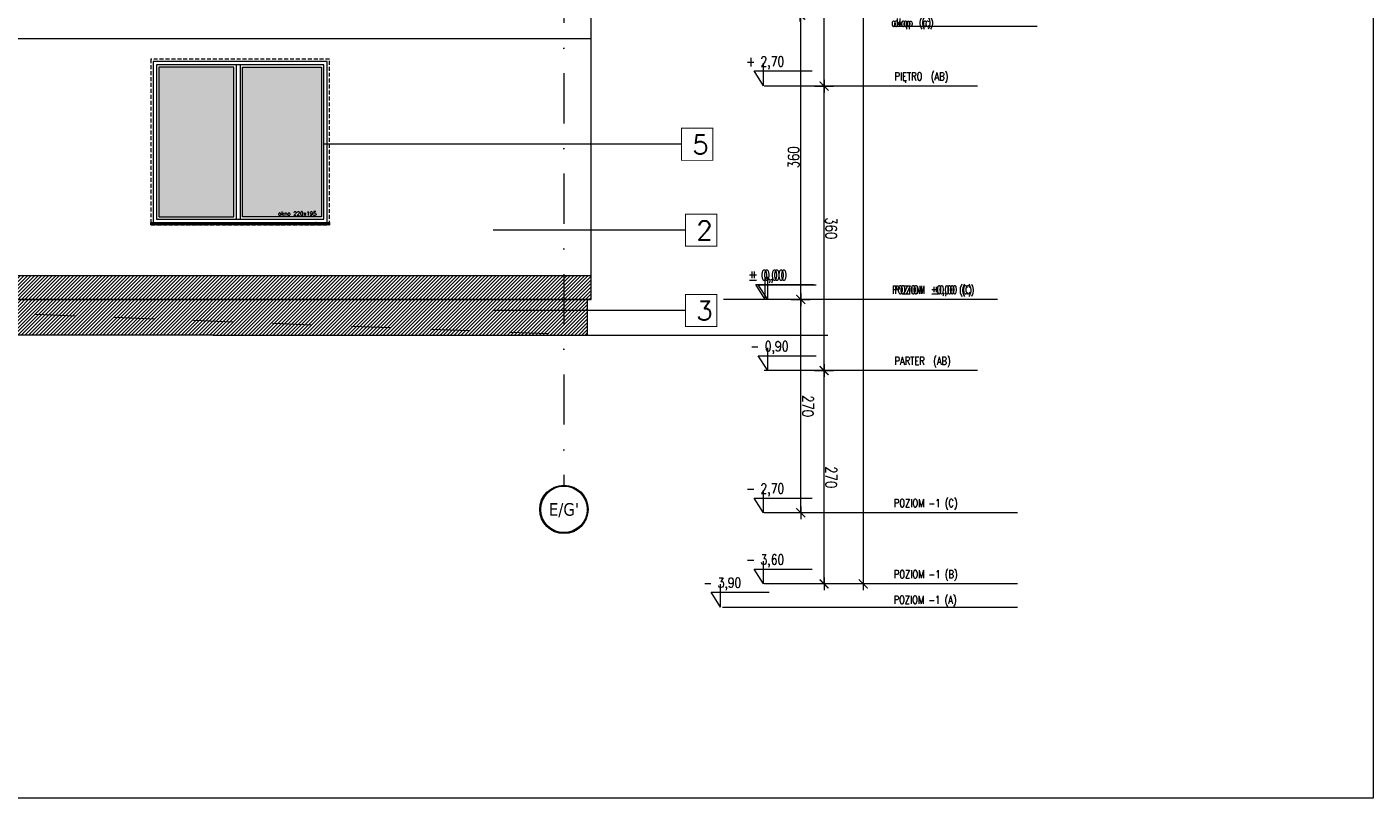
# Model space of a CAD drawing. Header units: millimetres. Extents: x -82287 to 177822, y -399756 to 0.
# Tile 87 of 228: x 76395 to 78099, y -210045 to -209069. Entities that reach past the tile are written whole.
import ezdxf
from ezdxf.enums import TextEntityAlignment as Align

# ---------------------------------------------------------------- set-up
doc = ezdxf.new("R2010")
doc.units = ezdxf.units.MM
doc.header["$MEASUREMENT"] = 0
for name, pattern in [('SUŁOSZOWA - PB 21 03$0$2_3', [1, 0.5, -0.5]), ('SUŁOSZOWA - PB 21 03$0$CARKOVANA', [7.5, 5, -2.5]), ('SUŁOSZOWA - PB 21 03$0$DASHDOT', [25.4, 12.7, -6.35, 0, -6.35])]:
    doc.linetypes.add(name, pattern=pattern)
doc.layers.get('DEFPOINTS').update_dxf_attribs({"lineweight": 50})
doc.layers.add('FL_XREF', color=252, linetype='Continuous')
for name, color, linetype, lineweight in [('SUŁOSZOWA - PB 21 03$0$! opisy okien elewacja', 251, 'Continuous', 0), ('SUŁOSZOWA - PB 21 03$0$!! 0_ Istn-okna', 251, 'Continuous', 0), ('SUŁOSZOWA - PB 21 03$0$!! 0_ Istn-sciany', 251, 'Continuous', 0), ('SUŁOSZOWA - PB 21 03$0$!! 0_bloki rzędnych', 251, 'Continuous', 0), ('SUŁOSZOWA - PB 21 03$0$!! 0_Opis_pom', 251, 'Continuous', 0), ('SUŁOSZOWA - PB 21 03$0$!! 1  WYDZIELENIE PPOŻ', 251, 'Continuous', 0), ('SUŁOSZOWA - PB 21 03$0$!! 1_Hatch dach', 251, 'Continuous', 0), ('SUŁOSZOWA - PB 21 03$0$!! 1_OPIS POM NOWE', 251, 'Continuous', 0), ('SUŁOSZOWA - PB 21 03$0$!! 1_projektowana elewacja', 251, 'Continuous', 0), ('SUŁOSZOWA - PB 21 03$0$!! 2_ELEWACJA COKÓŁ', 251, 'Continuous', 0), ('SUŁOSZOWA - PB 21 03$0$!!_1  OPISY ELEWACJE', 251, 'Continuous', 0), ('SUŁOSZOWA - PB 21 03$0$0-osie-liniA', 251, 'SUŁOSZOWA - PB 21 03$0$DASHDOT', 0), ('SUŁOSZOWA - PB 21 03$0$0-osie-tx', 251, 'Continuous', 0), ('SUŁOSZOWA - PB 21 03$0$0-rzedne-blok', 251, 'Continuous', 0)]:
    doc.layers.add(name, color=color, linetype=linetype, lineweight=lineweight)
doc.layers.add('SUŁOSZOWA - PB 21 03$0$!! 0_ramki', color=251, linetype='Continuous', lineweight=0, plot=False)
doc.layers.add('SUŁOSZOWA - PB 21 03$0$ND', color=251, linetype='Continuous', lineweight=0, plot=False)
doc.styles.add('SUŁOSZOWA - PB 21 03$0$ARIAL', font='tahoma.ttf')
doc.styles.add('SUŁOSZOWA - PB 21 03$0$DEUTSCH', font='SIMPLEX8')
doc.styles.add('SUŁOSZOWA - PB 21 03$0$SIMPLEX', font='simplex.shx', dxfattribs={"width": 0.77})
doc.styles.add('SUŁOSZOWA - PB 21 03$0$TAHOMA', font='tahoma.ttf')
doc.styles.add('SUŁOSZOWA - PB 21 03$0$TXT', font='simplex.shx')
doc.dimstyles.new('SUŁOSZOWA - PB 21 03$0$OL PB 100', dxfattribs={"dimscale": 4, "dimtxt": 3.5, "dimasz": 0.2, "dimexe": 10, "dimexo": 10, "dimgap": 0.5, "dimtad": 1, "dimdec": 1, "dimrnd": 0.5, "dimzin": 9, "dimdsep": 46, "dimtxsty": 'SUŁOSZOWA - PB 21 03$0$SIMPLEX', "dimblk": 'SUŁOSZOWA - PB 21 03$0$thick_MSz', "dimcen": 0.05, "dimdle": 8, "dimse1": 1, "dimse2": 1, "dimclrd": 256, "dimclre": 256, "dimclrt": 3, "dimadec": 1, "dimazin": 2, "dimtfac": 1, "dimtdec": 1, "dimtix": 1, "dimtofl": 0, "dimtmove": 2, "dimatfit": 3, "dimldrblk": 'SUŁOSZOWA - PB 21 03$0$thick_MSz', "dimfxl": 10, "dimfxlon": 1, "dimtolj": 1, "dimlwd": -1, "dimlwe": -1, "dimarcsym": 0})

# ---------------------------------------------------------------- blocks, each defined once
blk = doc.blocks.new('SUŁOSZOWA - PB 21 03$0$thick_MSz')
for p, q in [((-10, 0), (10, 0)), ((0, 15), (0, -15))]:
    blk.add_line(p, q)
at = {"const_width": 2, "elevation": 2}
blk.add_lwpolyline([(-7.1, -7.1), (7.1, 7.1)], dxfattribs=at)
blk = doc.blocks.new('*D72')
at = {"layer": 'DEFPOINTS', "color": 0, "ltscale": 100, "transparency": 16777216}
for p in [(15576.3, 8739.9), (15576.3, 8648.5), (15846.3, 8648.5)]:
    blk.add_point(p, dxfattribs=at)
at = {"layer": 'SUŁOSZOWA - PB 21 03$0$ND', "ltscale": 100, "transparency": 16777216}
blk.add_line((15845.5, 8739.9), (15577.1, 8739.9), dxfattribs=at)
at = {"layer": 'SUŁOSZOWA - PB 21 03$0$ND', "ltscale": 100, "transparency": 16777216, "xscale": 0.8, "yscale": 0.8, "zscale": 0.8}
for p, rotation in [((15576.3, 8739.9), 180.0000000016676), ((15846.3, 8739.9), 1.667546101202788e-09)]:
    blk.add_blockref('SUŁOSZOWA - PB 21 03$0$thick_MSz', p, dxfattribs=dict(at, rotation=rotation))
at = {"layer": 'SUŁOSZOWA - PB 21 03$0$ND', "color": 3, "ltscale": 100, "transparency": 16777216, "insert": (15711.3, 8748.9), "char_height": 14, "attachment_point": 5, "rotation": 0, "style": 'SUŁOSZOWA - PB 21 03$0$SIMPLEX'}
blk.add_mtext('\\A1;270', dxfattribs=at)
blk = doc.blocks.new('SUŁOSZOWA - PB 21 03$0$D_kota')
for p, q in [((-0.8, 15), (8.7, 15)), ((8.7, 0), (-0.8, 15)), ((8.7, 0), (8.7, 23))]:
    blk.add_line(p, q)
blk.add_lwpolyline([(-0.8, 15), (57.9, 15)])
at = {"style": 'SUŁOSZOWA - PB 21 03$0$DEUTSCH', "width": 0.8}
blk.add_attdef('POZ.ARCH', (7.3, 19.7), '', height=10, dxfattribs=at)
blk = doc.blocks.new('*D73')
at = {"layer": 'DEFPOINTS', "color": 0, "ltscale": 100, "transparency": 16777216}
for p in [(15846.3, 8789.5), (14272.3, 8752.2), (15846.3, 8606.6)]:
    blk.add_point(p, dxfattribs=at)
at = {"layer": 'SUŁOSZOWA - PB 21 03$0$ND', "ltscale": 100, "transparency": 16777216}
blk.add_line((14273.1, 8789.5), (15845.5, 8789.5), dxfattribs=at)
at = {"layer": 'SUŁOSZOWA - PB 21 03$0$ND', "ltscale": 100, "transparency": 16777216, "xscale": 0.8, "yscale": 0.8, "zscale": 0.8}
for p, rotation in [((14272.3, 8789.5), 180.0000000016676), ((15846.3, 8789.5), 1.667517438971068e-09)]:
    blk.add_blockref('SUŁOSZOWA - PB 21 03$0$thick_MSz', p, dxfattribs=dict(at, rotation=rotation))
at = {"layer": 'SUŁOSZOWA - PB 21 03$0$ND', "color": 3, "ltscale": 100, "transparency": 16777216, "insert": (15065.7, 8799.5), "char_height": 14, "attachment_point": 5, "rotation": 0, "style": 'SUŁOSZOWA - PB 21 03$0$SIMPLEX'}
blk.add_mtext('\\A1;1574', dxfattribs=at)
blk = doc.blocks.new('*D74')
at = {"layer": 'DEFPOINTS', "color": 0, "ltscale": 100, "transparency": 16777216}
for p in [(15216.3, 8739.9), (15216.3, 8648.5), (15576.3, 8648.5)]:
    blk.add_point(p, dxfattribs=at)
at = {"layer": 'SUŁOSZOWA - PB 21 03$0$ND', "ltscale": 100, "transparency": 16777216}
blk.add_line((15575.5, 8739.9), (15217.1, 8739.9), dxfattribs=at)
at = {"layer": 'SUŁOSZOWA - PB 21 03$0$ND', "ltscale": 100, "transparency": 16777216, "xscale": 0.8, "yscale": 0.8, "zscale": 0.8}
for p, rotation in [((15216.3, 8739.9), 180.0000000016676), ((15576.3, 8739.9), 1.667546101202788e-09)]:
    blk.add_blockref('SUŁOSZOWA - PB 21 03$0$thick_MSz', p, dxfattribs=dict(at, rotation=rotation))
at = {"layer": 'SUŁOSZOWA - PB 21 03$0$ND', "color": 3, "ltscale": 100, "transparency": 16777216, "insert": (15396.3, 8748.9), "char_height": 14, "attachment_point": 5, "rotation": 0, "style": 'SUŁOSZOWA - PB 21 03$0$SIMPLEX'}
blk.add_mtext('\\A1;360', dxfattribs=at)
blk = doc.blocks.new('*D75')
at = {"layer": 'DEFPOINTS', "color": 0, "ltscale": 100, "transparency": 16777216}
for p in [(14862.3, 8739.9), (14862.3, 8648.6), (15216.3, 8648.5)]:
    blk.add_point(p, dxfattribs=at)
at = {"layer": 'SUŁOSZOWA - PB 21 03$0$ND', "ltscale": 100, "transparency": 16777216}
blk.add_line((15215.5, 8739.9), (14863.1, 8739.9), dxfattribs=at)
at = {"layer": 'SUŁOSZOWA - PB 21 03$0$ND', "ltscale": 100, "transparency": 16777216, "xscale": 0.8, "yscale": 0.8, "zscale": 0.8}
for p, rotation in [((14862.3, 8739.9), 180.0000000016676), ((15216.3, 8739.9), 1.667546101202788e-09)]:
    blk.add_blockref('SUŁOSZOWA - PB 21 03$0$thick_MSz', p, dxfattribs=dict(at, rotation=rotation))
at = {"layer": 'SUŁOSZOWA - PB 21 03$0$ND', "color": 3, "ltscale": 100, "transparency": 16777216, "insert": (15039.3, 8748.9), "char_height": 14, "attachment_point": 5, "rotation": 0, "style": 'SUŁOSZOWA - PB 21 03$0$SIMPLEX'}
blk.add_mtext('\\A1;354', dxfattribs=at)
blk = doc.blocks.new('*D76')
at = {"layer": 'DEFPOINTS', "color": 0, "ltscale": 100, "transparency": 16777216}
for p in [(14272.3, 8739.9), (14272.3, 8693), (14862.3, 8648.6)]:
    blk.add_point(p, dxfattribs=at)
at = {"layer": 'SUŁOSZOWA - PB 21 03$0$ND', "ltscale": 100, "transparency": 16777216}
blk.add_line((14861.5, 8739.9), (14273.1, 8739.9), dxfattribs=at)
at = {"layer": 'SUŁOSZOWA - PB 21 03$0$ND', "ltscale": 100, "transparency": 16777216, "xscale": 0.8, "yscale": 0.8, "zscale": 0.8}
for p, rotation in [((14272.3, 8739.9), 180.0000000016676), ((14862.3, 8739.9), 1.667546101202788e-09)]:
    blk.add_blockref('SUŁOSZOWA - PB 21 03$0$thick_MSz', p, dxfattribs=dict(at, rotation=rotation))
at = {"layer": 'SUŁOSZOWA - PB 21 03$0$ND', "color": 3, "ltscale": 100, "transparency": 16777216, "insert": (14567.3, 8748.9), "char_height": 14, "attachment_point": 5, "rotation": 0, "style": 'SUŁOSZOWA - PB 21 03$0$SIMPLEX'}
blk.add_mtext('\\A1;590', dxfattribs=at)
blk = doc.blocks.new('*D77')
at = {"layer": 'DEFPOINTS', "color": 0, "ltscale": 100, "transparency": 16777216}
for p in [(15486.3, 8710.4), (15486.3, 8648.5), (15756.3, 8648.5)]:
    blk.add_point(p, dxfattribs=at)
at = {"layer": 'SUŁOSZOWA - PB 21 03$0$ND', "ltscale": 100, "transparency": 16777216}
blk.add_line((15755.5, 8710.4), (15487.1, 8710.4), dxfattribs=at)
at = {"layer": 'SUŁOSZOWA - PB 21 03$0$ND', "ltscale": 100, "transparency": 16777216, "xscale": 0.8, "yscale": 0.8, "zscale": 0.8}
for p, rotation in [((15486.3, 8710.4), 180.0000000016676), ((15756.3, 8710.4), 1.667546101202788e-09)]:
    blk.add_blockref('SUŁOSZOWA - PB 21 03$0$thick_MSz', p, dxfattribs=dict(at, rotation=rotation))
at = {"layer": 'SUŁOSZOWA - PB 21 03$0$ND', "color": 3, "ltscale": 100, "transparency": 16777216, "insert": (15621.3, 8719.4), "char_height": 14, "attachment_point": 5, "rotation": 0, "style": 'SUŁOSZOWA - PB 21 03$0$SIMPLEX'}
blk.add_mtext('\\A1;270', dxfattribs=at)
blk = doc.blocks.new('*D78')
at = {"layer": 'DEFPOINTS', "color": 0, "ltscale": 100, "transparency": 16777216}
for p in [(15126.3, 8710.4), (15126.3, 8648.5), (15486.3, 8648.5)]:
    blk.add_point(p, dxfattribs=at)
at = {"layer": 'SUŁOSZOWA - PB 21 03$0$ND', "ltscale": 100, "transparency": 16777216}
blk.add_line((15485.5, 8710.4), (15127.1, 8710.4), dxfattribs=at)
at = {"layer": 'SUŁOSZOWA - PB 21 03$0$ND', "ltscale": 100, "transparency": 16777216, "xscale": 0.8, "yscale": 0.8, "zscale": 0.8, "rotation": 180}
blk.add_blockref('SUŁOSZOWA - PB 21 03$0$thick_MSz', (15126.3, 8710.4), dxfattribs=at)
at = {"layer": 'SUŁOSZOWA - PB 21 03$0$ND', "ltscale": 100, "transparency": 16777216, "xscale": 0.8, "yscale": 0.8, "zscale": 0.8}
blk.add_blockref('SUŁOSZOWA - PB 21 03$0$thick_MSz', (15486.3, 8710.4), dxfattribs=at)
at = {"layer": 'SUŁOSZOWA - PB 21 03$0$ND', "color": 3, "ltscale": 100, "transparency": 16777216, "insert": (15306.3, 8701.4), "char_height": 14, "attachment_point": 5, "rotation": 180, "style": 'SUŁOSZOWA - PB 21 03$0$SIMPLEX'}
blk.add_mtext('\\A1;360', dxfattribs=at)
blk = doc.blocks.new('*D79')
at = {"layer": 'DEFPOINTS', "color": 0, "ltscale": 100, "transparency": 16777216}
for p in [(14772.3, 8709.4), (14772.3, 8648.5), (15126.3, 8648.5)]:
    blk.add_point(p, dxfattribs=at)
at = {"layer": 'SUŁOSZOWA - PB 21 03$0$ND', "ltscale": 100, "transparency": 16777216}
blk.add_line((15125.5, 8709.4), (14773.1, 8709.4), dxfattribs=at)
at = {"layer": 'SUŁOSZOWA - PB 21 03$0$ND', "ltscale": 100, "transparency": 16777216, "xscale": 0.8, "yscale": 0.8, "zscale": 0.8, "rotation": 180}
blk.add_blockref('SUŁOSZOWA - PB 21 03$0$thick_MSz', (14772.3, 8709.4), dxfattribs=at)
at = {"layer": 'SUŁOSZOWA - PB 21 03$0$ND', "ltscale": 100, "transparency": 16777216, "xscale": 0.8, "yscale": 0.8, "zscale": 0.8}
blk.add_blockref('SUŁOSZOWA - PB 21 03$0$thick_MSz', (15126.3, 8709.4), dxfattribs=at)
at = {"layer": 'SUŁOSZOWA - PB 21 03$0$ND', "color": 3, "ltscale": 100, "transparency": 16777216, "insert": (14949.3, 8700.4), "char_height": 14, "attachment_point": 5, "rotation": 180, "style": 'SUŁOSZOWA - PB 21 03$0$SIMPLEX'}
blk.add_mtext('\\A1;354', dxfattribs=at)
blk = doc.blocks.new('*D80')
at = {"layer": 'DEFPOINTS', "color": 0, "ltscale": 100, "transparency": 16777216}
for p in [(14479.8, 8709.4), (14479.8, 8593.5), (14772.3, 8593.5)]:
    blk.add_point(p, dxfattribs=at)
at = {"layer": 'SUŁOSZOWA - PB 21 03$0$ND', "ltscale": 100, "transparency": 16777216}
blk.add_line((14771.5, 8709.4), (14480.6, 8709.4), dxfattribs=at)
at = {"layer": 'SUŁOSZOWA - PB 21 03$0$ND', "ltscale": 100, "transparency": 16777216, "xscale": 0.8, "yscale": 0.8, "zscale": 0.8, "rotation": 180}
blk.add_blockref('SUŁOSZOWA - PB 21 03$0$thick_MSz', (14479.8, 8709.4), dxfattribs=at)
at = {"layer": 'SUŁOSZOWA - PB 21 03$0$ND', "ltscale": 100, "transparency": 16777216, "xscale": 0.8, "yscale": 0.8, "zscale": 0.8}
blk.add_blockref('SUŁOSZOWA - PB 21 03$0$thick_MSz', (14772.3, 8709.4), dxfattribs=at)
at = {"layer": 'SUŁOSZOWA - PB 21 03$0$ND', "color": 3, "ltscale": 100, "transparency": 16777216, "insert": (14626.1, 8718.4), "char_height": 14, "attachment_point": 5, "style": 'SUŁOSZOWA - PB 21 03$0$SIMPLEX'}
blk.add_mtext('\\A1;292.5', dxfattribs=at)
blk = doc.blocks.new('SUŁOSZOWA - PB 21 03$0$N OKNO 220 X 195')
at = {"layer": 'SUŁOSZOWA - PB 21 03$0$!! 1_Hatch dach', "true_color": 0x575757}
h = blk.add_hatch(dxfattribs=at)
h.set_pattern_fill('DOTS', color=251, angle=360)
h.set_pattern_definition([(0, (0, 0), (0.79375, 1.5875), [0, -1.5875])])
h.paths.add_polyline_path([(76877.5, -203419.8), (76777.5, -203419.8), (76777.5, -203609.3), (76877.5, -203609.3)])
h.paths.add_polyline_path([(76766.5, -203419.8), (76671.5, -203419.8), (76671.5, -203609.3), (76766.5, -203609.3)])
h = blk.add_hatch(dxfattribs=at)
h.set_pattern_fill('ANSI31', color=251, scale=0.05, angle=360)
h.set_pattern_definition([(45, (28113.94453, 33956.91823), (-0.11225320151, 0.11225320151), [])])
h.paths.add_polyline_path([(76661.5, -203616.3), (76887.5, -203616.3), (76887.5, -203619.3), (76661.5, -203619.3)])
at = {"layer": 'SUŁOSZOWA - PB 21 03$0$! opisy okien elewacja'}
for p in [(76664.5, -203616.3), (76870.5, -203616.3)]:
    blk.add_point(p, dxfattribs=at)
at = {"layer": 'SUŁOSZOWA - PB 21 03$0$!! 0_ Istn-okna', "linetype": 'SUŁOSZOWA - PB 21 03$0$CARKOVANA', "lineweight": 5}
blk.add_lwpolyline([(76661.5, -203619.3), (76887.5, -203619.3), (76887.5, -203409.8), (76661.5, -203409.8)], close=True, dxfattribs=at)
at = {"layer": 'SUŁOSZOWA - PB 21 03$0$!! 0_ Istn-okna'}
for points in [[(76664.5, -203616.3), (76884.5, -203616.3), (76884.5, -203412.8), (76664.5, -203412.8)], [(76668.5, -203612.3), (76880.5, -203612.3), (76880.5, -203416.8), (76668.5, -203416.8)], [(76766.5, -203419.8), (76671.5, -203419.8), (76671.5, -203609.3), (76766.5, -203609.3)], [(76777.5, -203419.8), (76877.5, -203419.8), (76877.5, -203609.3), (76777.5, -203609.3)], [(76661.5, -203616.3), (76887.5, -203616.3), (76887.5, -203619.3), (76661.5, -203619.3)]]:
    blk.add_lwpolyline(points, close=True, dxfattribs=at)
for points in [[(76769.5, -203416.8), (76769.5, -203612.3)], [(76774.5, -203416.8), (76774.5, -203612.3)]]:
    blk.add_lwpolyline(points, dxfattribs=at)
at = {"insert": (76822.4, -203602.6), "char_height": 5, "attachment_point": 1, "style": 'SUŁOSZOWA - PB 21 03$0$TXT'}
blk.add_mtext_dynamic_manual_height_columns('okno 220x195', width=87.931, gutter_width=75, heights=[0], dxfattribs=at)
blk = doc.blocks.new('*U116')
h = blk.add_hatch(color=256)
edge = h.paths.add_edge_path()
edge.add_arc((0, 0), 30.6, 0, 360)
edge = h.paths.add_edge_path(flags=17)
edge.add_arc((0, 0), 29.4, 0, 360)
for radius in [30.6, 29.4]:
    blk.add_circle((0, 0), radius)
at = {"style": 'SUŁOSZOWA - PB 21 03$0$TAHOMA', "flags": 8}
blk.add_attdef('ANSICHTSNUMMER', text='', height=16, dxfattribs=at).set_placement((0, 0), align=Align.MIDDLE_CENTER)
blk = doc.blocks.new('SUŁOSZOWA - PB 21 03$0$BLOK OSIE D-E PD')
at = {"layer": 'SUŁOSZOWA - PB 21 03$0$0-osie-liniA', "ltscale": 5}
blk.add_lwpolyline([(63392.6, -214526.3), (63392.6, -216318.8)], dxfattribs=at)
at = {"layer": 'SUŁOSZOWA - PB 21 03$0$0-osie-tx'}
ref = blk.add_blockref('*U116', (63392.6, -216349.4), dxfattribs=dict(at, rotation=180))
ref.add_attrib('ANSICHTSNUMMER', "E/G'", dxfattribs={"layer": '0', "height": 16, "style": 'SUŁOSZOWA - PB 21 03$0$TAHOMA', "flags": 8}).set_placement((63392.6, -216349.4), align=Align.MIDDLE_CENTER)
blk = doc.blocks.new('SUŁOSZOWA - PB 21 03$0$rzędne elewacji 3')
at = {"layer": 'SUŁOSZOWA - PB 21 03$0$0-rzedne-blok'}
for p, q in [((-21412, 5688.3), (-21262.2, 5688.3)), ((-21173, 5688.3), (-21065, 5688.3)), ((-21412, 5328.3), (-21262.2, 5328.3)), ((-21173, 5328.3), (-21065, 5328.3)), ((-21412.1, 5118.5), (-21262.2, 5118.5)), ((-21173, 5118.5), (-21065, 5118.5)), ((-21412.1, 4974.3), (-21262.2, 4974.3)), ((-21173, 4974.3), (-21065, 4974.3)), ((-21412.1, 4681.8), (-21262.2, 4681.8)), ((-21173, 4681.8), (-21065, 4681.8)), ((-21412.1, 4450.7), (-21262.2, 4450.7)), ((-21173, 4450.7), (-21065, 4450.7))]:
    blk.add_line(p, q, dxfattribs=at)
ref = blk.add_blockref('SUŁOSZOWA - PB 21 03$0$D_kota', (-21107, 5688.3), dxfattribs=dict(at, xscale=1.250000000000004, yscale=1.250000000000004, zscale=1.250000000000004, rotation=180))
ref.add_attrib('POZ.ARCH', '%%p 0,00  ', (-21096.2, 5663.8), dxfattribs={"layer": '0', "height": 12.5, "rotation": 180, "style": 'SUŁOSZOWA - PB 21 03$0$DEUTSCH', "width": 0.8})
ref = blk.add_blockref('SUŁOSZOWA - PB 21 03$0$D_kota', (-21101.6, 5327.9), dxfattribs=dict(at, xscale=1.250000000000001, yscale=1.250000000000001, zscale=1.250000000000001, rotation=179.9999999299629))
ref.add_attrib('POZ.ARCH', '+ 3,60', (-21090.7, 5303.3), dxfattribs={"layer": '0', "height": 12.5, "rotation": 180, "style": 'SUŁOSZOWA - PB 21 03$0$DEUTSCH', "width": 0.8})
ref = blk.add_blockref('SUŁOSZOWA - PB 21 03$0$D_kota', (-21096.6, 5118.5), dxfattribs=dict(at, xscale=1.250000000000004, yscale=1.250000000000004, zscale=1.250000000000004, rotation=180))
ref.add_attrib('POZ.ARCH', '+ 5,70', (-21085.8, 5093.9), dxfattribs={"layer": '0', "height": 12.5, "rotation": 180, "style": 'SUŁOSZOWA - PB 21 03$0$DEUTSCH', "width": 0.8})
ref = blk.add_blockref('SUŁOSZOWA - PB 21 03$0$D_kota', (-21091.8, 4974.3), dxfattribs=dict(at, xscale=1.250000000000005, yscale=1.250000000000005, zscale=1.250000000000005, rotation=180))
ref.add_attrib('POZ.ARCH', '+7,14', (-21081, 4949.8), dxfattribs={"layer": '0', "height": 12.5, "rotation": 180, "style": 'SUŁOSZOWA - PB 21 03$0$DEUTSCH', "width": 0.8})
ref = blk.add_blockref('SUŁOSZOWA - PB 21 03$0$D_kota', (-21096.6, 4681.8), dxfattribs=dict(at, xscale=1.250000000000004, yscale=1.250000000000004, zscale=1.250000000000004, rotation=180))
ref.add_attrib('POZ.ARCH', '+ 10.59', (-21085.8, 4657.2), dxfattribs={"layer": '0', "height": 12.5, "rotation": 180, "style": 'SUŁOSZOWA - PB 21 03$0$DEUTSCH', "width": 0.8})
ref = blk.add_blockref('SUŁOSZOWA - PB 21 03$0$D_kota', (-21096.6, 4450.7), dxfattribs=dict(at, xscale=1.250000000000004, yscale=1.250000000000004, zscale=1.250000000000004, rotation=180))
ref.add_attrib('POZ.ARCH', '+ 12,40', (-21085.8, 4426.1), dxfattribs={"layer": '0', "height": 12.5, "rotation": 180, "style": 'SUŁOSZOWA - PB 21 03$0$DEUTSCH', "width": 0.8})
at = {"layer": 'SUŁOSZOWA - PB 21 03$0$0-rzedne-blok', "style": 'SUŁOSZOWA - PB 21 03$0$SIMPLEX', "width": 0.77}
for s, p in [('POZIOM  %%P0,00 (C)', (-21278.3, 5681, 0)), ('okap  (c)', (-21277.4, 5342.7)), ('PODDASZE  (Ci E)', (-21278.3, 5321, 0)), ('POZIOM okapu (E)', (-21278.3, 5112.8, 0)), ('PODDASZE TECH.  (C)', (-21278.3, 4968.4, 0)), ('POZIOM kalnicy (C)', (-21278.3, 4676.1, 0)), ('POZIOM kalnicy (E)', (-21278.3, 4445, 0))]:
    blk.add_text(s, height=10, rotation=180, dxfattribs=at).set_placement(p)
blk = doc.blocks.new('SUŁOSZOWA - PB 21 03$0$POZIOMY BLOK')
for p, q in [((14909.91, 9009.49), (14909.91, 8828.06)), ((15140.67, 9009.49), (15140.67, 8828.06)), ((15756.32, 8984.49), (15756.32, 8664.25)), ((15846.32, 8984.49), (15846.32, 8664.25)), ((15876.32, 8984.49), (15876.32, 8664.25)), ((14272.32, 8962.8), (14272.32, 8693.05)), ((14479.8, 8962.8), (14479.8, 8693.05)), ((14772.32, 8962.8), (14772.32, 8693.05)), ((14862.32, 8962.8), (14862.32, 8693.05)), ((15126.32, 8934), (15126.32, 8664.25)), ((15216.32, 8934), (15216.32, 8664.25)), ((15486.32, 8934), (15486.32, 8664.25)), ((15576.32, 8934), (15576.32, 8664.25)), ((15876.32, 8682.25), (15876.32, 8611.49))]:
    blk.add_line(p, q)
at = {"layer": 'SUŁOSZOWA - PB 21 03$0$0-rzedne-blok'}
ref = blk.add_blockref('SUŁOSZOWA - PB 21 03$0$D_kota', (15125.85, 8652.26), dxfattribs=dict(at, xscale=1.250000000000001, yscale=1.250000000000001, zscale=1.250000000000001, rotation=89.99999992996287))
ref.add_attrib('POZ.ARCH', '+ 3,60', (15101.27, 8641.44), dxfattribs={"layer": '0', "height": 12.5, "rotation": 90, "style": 'SUŁOSZOWA - PB 21 03$0$DEUTSCH', "width": 0.8})
ref = blk.add_blockref('SUŁOSZOWA - PB 21 03$0$D_kota', (15215.85, 8652.26), dxfattribs=dict(at, xscale=1.250000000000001, yscale=1.250000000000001, zscale=1.250000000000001, rotation=89.99999992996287))
ref.add_attrib('POZ.ARCH', '+ 2,70', (15191.27, 8641.44), dxfattribs={"layer": '0', "height": 12.5, "rotation": 90, "style": 'SUŁOSZOWA - PB 21 03$0$DEUTSCH', "width": 0.8})
ref = blk.add_blockref('SUŁOSZOWA - PB 21 03$0$D_kota', (15486.32, 8657.67), dxfattribs=dict(at, xscale=1.250000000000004, yscale=1.250000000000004, zscale=1.250000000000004, rotation=90))
ref.add_attrib('POZ.ARCH', '%%p 0,00  ', (15461.74, 8646.85), dxfattribs={"layer": '0', "height": 12.5, "rotation": 90, "style": 'SUŁOSZOWA - PB 21 03$0$DEUTSCH', "width": 0.8})
ref = blk.add_blockref('SUŁOSZOWA - PB 21 03$0$D_kota', (15576.32, 8657.67), dxfattribs=dict(at, xscale=1.250000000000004, yscale=1.250000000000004, zscale=1.250000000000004, rotation=90))
ref.add_attrib('POZ.ARCH', '- 0,90  ', (15551.74, 8646.85), dxfattribs={"layer": '0', "height": 12.5, "rotation": 90, "style": 'SUŁOSZOWA - PB 21 03$0$DEUTSCH', "width": 0.8})
ref = blk.add_blockref('SUŁOSZOWA - PB 21 03$0$D_kota', (15756.32, 8652.26), dxfattribs=dict(at, xscale=1.250000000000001, yscale=1.250000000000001, zscale=1.250000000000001, rotation=89.99999992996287))
ref.add_attrib('POZ.ARCH', '- 2,70', (15731.74, 8641.44), dxfattribs={"layer": '0', "height": 12.5, "rotation": 90, "style": 'SUŁOSZOWA - PB 21 03$0$DEUTSCH', "width": 0.8})
ref = blk.add_blockref('SUŁOSZOWA - PB 21 03$0$D_kota', (15846.32, 8652.26), dxfattribs=dict(at, xscale=1.250000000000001, yscale=1.250000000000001, zscale=1.250000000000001, rotation=89.99999992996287))
ref.add_attrib('POZ.ARCH', '- 3,60', (15821.74, 8641.44), dxfattribs={"layer": '0', "height": 12.5, "rotation": 90, "style": 'SUŁOSZOWA - PB 21 03$0$DEUTSCH', "width": 0.8})
ref = blk.add_blockref('SUŁOSZOWA - PB 21 03$0$D_kota', (14272.32, 8647.32), dxfattribs=dict(at, xscale=1.250000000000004, yscale=1.250000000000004, zscale=1.250000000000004, rotation=90))
ref.add_attrib('POZ.ARCH', '+ 12,50', (14247.74, 8636.49), dxfattribs={"layer": '0', "height": 12.5, "rotation": 90, "style": 'SUŁOSZOWA - PB 21 03$0$DEUTSCH', "width": 0.8})
ref = blk.add_blockref('SUŁOSZOWA - PB 21 03$0$D_kota', (14479.8, 8647.32), dxfattribs=dict(at, xscale=1.250000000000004, yscale=1.250000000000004, zscale=1.250000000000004, rotation=90))
ref.add_attrib('POZ.ARCH', '+ 10.59', (14455.22, 8636.49), dxfattribs={"layer": '0', "height": 12.5, "rotation": 90, "style": 'SUŁOSZOWA - PB 21 03$0$DEUTSCH', "width": 0.8})
ref = blk.add_blockref('SUŁOSZOWA - PB 21 03$0$D_kota', (14772.32, 8642.51), dxfattribs=dict(at, xscale=1.250000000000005, yscale=1.250000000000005, zscale=1.250000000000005, rotation=90))
ref.add_attrib('POZ.ARCH', '+7,14', (14747.74, 8631.68), dxfattribs={"layer": '0', "height": 12.5, "rotation": 90, "style": 'SUŁOSZOWA - PB 21 03$0$DEUTSCH', "width": 0.8})
ref = blk.add_blockref('SUŁOSZOWA - PB 21 03$0$D_kota', (14862.32, 8642.51), dxfattribs=dict(at, xscale=1.250000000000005, yscale=1.250000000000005, zscale=1.250000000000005, rotation=90))
ref.add_attrib('POZ.ARCH', '+6,24', (14837.74, 8631.68), dxfattribs={"layer": '0', "height": 12.5, "rotation": 90, "style": 'SUŁOSZOWA - PB 21 03$0$DEUTSCH', "width": 0.8})
ref = blk.add_blockref('SUŁOSZOWA - PB 21 03$0$D_kota', (15875.5, 8597.99), dxfattribs=dict(at, xscale=1.250000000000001, yscale=1.250000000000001, zscale=1.250000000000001, rotation=89.99999992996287))
ref.add_attrib('POZ.ARCH', '- 3,90', (15850.92, 8587.16), dxfattribs={"layer": '0', "height": 12.5, "rotation": 90, "style": 'SUŁOSZOWA - PB 21 03$0$DEUTSCH', "width": 0.8})
at = {"style": 'SUŁOSZOWA - PB 21 03$0$SIMPLEX', "width": 0.77}
for s, p in [('POZIOM kalnicy (AB)', (14266.63, 8829.03, -0.04)), ('PODDASZE TECH.  (C)', (14766.35, 8829.03, -0.04)), ('POZIOM kalnicy (C)', (14474.11, 8829.03, -0.04)), ('POZIOM  %%P0,00 (C)', (15478.99, 8829.03, -0.04)), ('PODDASZE  (AB)', (14856.35, 8829.03, -0.04)), ('PODDASZE  (C)', (15118.99, 8829.03, -0.04)), ('PIĘTRO  (AB)', (15208.99, 8829.03, -0.04)), ('POZIOM -1 (C)', (15748.99, 8828.23, -0.04)), ('POZIOM -1 (B)', (15838.99, 8828.23, -0.04)), ('POZIOM -1 (A)', (15871.38, 8827.97, -0.04)), ('okap  (AB)', (14909.91, 8828.06)), ('PARTER  (AB)', (15568.99, 8829.03, -0.04)), ('okap  (c)', (15140.67, 8828.06))]:
    blk.add_text(s, height=10, rotation=90, dxfattribs=at).set_placement(p)
at = {"layer": 'SUŁOSZOWA - PB 21 03$0$ND', "ltscale": 100}
dim = blk.add_linear_dim(base=(15846.32, 8789.48), p1=(14272.32, 8752.23), p2=(15846.32, 8606.6), angle=180, dimstyle='SUŁOSZOWA - PB 21 03$0$OL PB 100', dxfattribs=at)
dim.commit()
dim.dimension.update_dxf_attribs({"geometry": '*D73', "text_midpoint": (15065.71, 8799.48), "dimtype": 160})
for base, p1, p2, picture, middle in [((14272.32, 8739.89), (14862.32, 8648.65), (14272.32, 8693.05), '*D76', (14567.32, 8748.89)), ((14862.32, 8739.89), (15216.32, 8648.52), (14862.32, 8648.65), '*D75', (15039.32, 8748.89)), ((15216.32, 8739.89), (15576.32, 8648.52), (15216.32, 8648.52), '*D74', (15396.32, 8748.89)), ((15576.32, 8739.89), (15846.32, 8648.52), (15576.32, 8648.52), '*D72', (15711.32, 8748.89)), ((15126.32, 8710.39), (15486.32, 8648.52), (15126.32, 8648.52), '*D78', (15306.32, 8701.39)), ((15486.32, 8710.39), (15756.32, 8648.52), (15486.32, 8648.52), '*D77', (15621.32, 8719.39)), ((14772.32, 8709.43), (15126.32, 8648.52), (14772.32, 8648.52), '*D79', (14949.32, 8700.43))]:
    dim = blk.add_linear_dim(base=base, p1=p1, p2=p2, angle=180, dimstyle='SUŁOSZOWA - PB 21 03$0$OL PB 100', dxfattribs=at)
    dim.commit()
    dim.dimension.update_dxf_attribs({"geometry": picture, "text_midpoint": middle})
dim = blk.add_linear_dim(base=(14479.8, 8709.43), p1=(14772.32, 8593.49), p2=(14479.8, 8593.49), dimstyle='SUŁOSZOWA - PB 21 03$0$OL PB 100', dxfattribs=at)
dim.commit()
dim.dimension.update_dxf_attribs({"geometry": '*D80', "text_midpoint": (14626.06, 8718.43)})
blk = doc.blocks.new('SUŁOSZOWA - PB 21 03')
at = {"layer": 'SUŁOSZOWA - PB 21 03$0$!! 2_ELEWACJA COKÓŁ'}
h = blk.add_hatch(dxfattribs=at)
h.set_pattern_fill('ANSI31', color=250)
h.set_pattern_definition([(45, (0, -6910.9182), (-2.24506403, 2.24506403), [])])
h.paths.add_polyline_path([(77041.92327, -209511.45733), (77041.92327, -209466.45733), (77046.92327, -209466.45733), (77046.92327, -209436.45733), (75269.9293, -209436.45733), (75269.9293, -209466.45733), (75559.29737, -209499.58062), (76082.20105, -209511.45733)])
blk.add_lwpolyline([(77046.92327, -209466.45733), (74445.44004, -209466.45733)])
at = {"layer": 'SUŁOSZOWA - PB 21 03$0$!! 0_ Istn-sciany', "linetype": 'SUŁOSZOWA - PB 21 03$0$2_3', "lineweight": 20, "ltscale": 100}
blk.add_lwpolyline([(74445.17545, -209413.45733), (77041.92327, -209511.45733)], dxfattribs=at)
at = {"layer": 'SUŁOSZOWA - PB 21 03$0$!! 0_ Istn-sciany'}
blk.add_lwpolyline([(76568.7198, -209511.45733), (76082.20105, -209511.45733)], dxfattribs=at)
at = {"layer": 'SUŁOSZOWA - PB 21 03$0$!! 0_ramki'}
for p, q in [((78036.4108, -207854.77203), (78036.4108, -210097.45169)), ((78036.4108, -210097.45169), (70976.65678, -210097.45169))]:
    blk.add_line(p, q, dxfattribs=at)
at = {"layer": 'SUŁOSZOWA - PB 21 03$0$!! 1_projektowana elewacja'}
for points in [[(77046.92327, -209466.45733), (77046.92327, -208896.62491)], [(77046.92327, -209436.45733), (75260.42327, -209436.45733)], [(74445.44004, -209466.45733), (77046.92327, -209466.45733)], [(77041.92327, -209466.45733), (77041.92327, -209511.45733)], [(76568.7198, -209511.45733), (77346.26204, -209511.45733)]]:
    blk.add_lwpolyline(points, dxfattribs=at)
at = {"layer": 'SUŁOSZOWA - PB 21 03$0$!!_1  OPISY ELEWACJE', "const_width": 1.2}
for points in [[(77161.32689, -209290.28391), (77161.32689, -209249.73912), (77201.04123, -209249.73912), (77201.04123, -209290.28391)], [(77161.32689, -209290.28391), (77161.32689, -209249.73912), (77201.04123, -209249.73912), (77201.04123, -209290.28391)], [(77166.3125, -209398.94233), (77166.3125, -209358.39754), (77206.02684, -209358.39754), (77206.02684, -209398.94233)], [(77166.3125, -209398.94233), (77166.3125, -209358.39754), (77206.02684, -209358.39754), (77206.02684, -209398.94233)], [(77166.3125, -209500.50999), (77166.3125, -209459.96521), (77206.02684, -209459.96521), (77206.02684, -209500.50999)], [(77166.3125, -209500.50999), (77166.3125, -209459.96521), (77206.02684, -209459.96521), (77206.02684, -209500.50999)]]:
    blk.add_lwpolyline(points, close=True, dxfattribs=at)
at = {"layer": 'SUŁOSZOWA - PB 21 03$0$!!_1  OPISY ELEWACJE'}
for points in [[(77161.32689, -209270.01152), (76708.80099, -209270.01152)], [(77166.3125, -209378.66994), (76922.70127, -209378.66994)], [(77166.3125, -209480.2376), (76922.70127, -209480.2376)]]:
    blk.add_lwpolyline(points, dxfattribs=at)
at = {"layer": 'SUŁOSZOWA - PB 21 03$0$ND'}
blk.add_lwpolyline([(77046.92327, -209136.45733), (74445.44004, -209136.45733)], dxfattribs=at)
for name, p in [('SUŁOSZOWA - PB 21 03$0$BLOK OSIE D-E PD', (13619.85593, 6617.30292)), ('SUŁOSZOWA - PB 21 03$0$N OKNO 220 X 195', (-171.69743, -5752.60981))]:
    blk.add_blockref(name, p)
at = {"layer": 'SUŁOSZOWA - PB 21 03$0$!! 0_bloki rzędnych', "rotation": 270}
blk.add_blockref('SUŁOSZOWA - PB 21 03$0$POZIOMY BLOK', (68601.74391, -193980.13483), dxfattribs=at)
at = {"layer": 'SUŁOSZOWA - PB 21 03$0$!! 1  WYDZIELENIE PPOŻ', "rotation": 180}
blk.add_blockref('SUŁOSZOWA - PB 21 03$0$rzędne elewacji 3', (56149.26658, -203778.10743), dxfattribs=at)
at = {"layer": 'SUŁOSZOWA - PB 21 03$0$!! 0_Opis_pom', "ltscale": 0.7, "style": 'SUŁOSZOWA - PB 21 03$0$ARIAL'}
for tag, p in [('B0,19', (52679.2094, -194257.55204)), ('B2,14', (73874.0461, -194402.0887)), ('B1,21', (60405.50261, -194427.18207)), ('B2,12', (73342.49259, -194413.89249)), ('B2,11', (73069.01144, -194438.89383)), ('B2,16', (75195.07765, -194441.83446)), ('B0,15', (51514.15008, -194461.8073)), ('A1,1', (58808.06672, -194460.94161)), ('A1,16', (59129.54925, -194448.08429)), ('B1/17', (59524.53699, -194450.37428)), ('B1,19', (59914.81903, -194448.15658)), ('1,22', (60947.33929, -194456.1144)), ('1,23', (61575.22173, -194450.37428)), ('B0,18', (52071.43815, -194478.40179)), ('B1,18', (59715.51745, -194473.87108)), ('B2,17', (75506.7465, -194471.3759)), ('B2,19.1', (76701.67035, -194466.03695)), ('B3,7', (87459.81312, -194465.07097)), ('B3,3', (88235.73906, -194465.79732)), ('B3,8', (90006.66539, -194478.47972)), ('B1,20', (60198.53687, -194490.17374)), ('B2,10', (72728.63362, -194489.37283)), ('B2,15', (74566.38885, -194487.81114)), ('B3,6', (86826.65132, -194483.15512)), ('A0,6', (49094.40602, -194505.72387)), ('A2,5', (72452.45009, -194505.90583)), ('B2,13', (73649.91716, -194500.01242)), ('A0,4', (49692.81919, -194517.93289)), ('A0,3', (49906.53818, -194524.03766)), ('B0,20', (53125.45224, -194527.8835)), ('B0,22', (54187.56644, -194519.04308)), ('A1,6', (58565.96262, -194514.50753)), ('B1,1', (61908.24378, -194515.48656)), ('A0,5', (49399.71914, -194533.19455)), ('B0,21', (53847.26622, -194535.08002)), ('B1,3', (62229.35503, -194604.49851)), ('B2,18', (75922.43604, -194612.23635)), ('B2,19', (77152.69039, -194617.53776)), ('A3,4', (85509.27934, -194642.47136)), ('B0,24B', (54824.42896, -194684.26784)), ('B1,4', (63476.45184, -194691.11207)), ('B0,13', (50367.63944, -194706.5583)), ('B0,16', (51457.40872, -194704.43091)), ('B0,17', (51897.58569, -194706.77195)), ('A2,4', (71695.75649, -194707.44268)), ('A1,5', (58149.22649, -194724.80163)), ('A2.1', (72371.45884, -194731.56251)), ('B0,23', (54542.05776, -194742.93939)), ('A1,2', (58744.42262, -194746.622)), ('B1,2D', (60756.29674, -194750.92727)), ('A1,15', (59129.54925, -194780.73348)), ('A3.1', (86079.08704, -194786.62422)), ('B0,14', (50962.60809, -194789.06568)), ('B1,4', (63483.03852, -194791.04365)), ('A0,2', (49295.91259, -194810.95246)), ('B2.7', (74548.27897, -194836.12781)), ('B0,7', (52851.95551, -194845.56115)), ('B1,2B', (62374.83512, -194841.86715)), ('B3,2', (89035.72921, -194837.99287)), ('B1,2A', (61803.35407, -194869.27513)), ('B0,8', (51561.38742, -194890.27848)), ('A3.2', (86016.50296, -195004.88875)), ('A1,3', (58810.05243, -195008.83917)), ('A0,1', (49914.27925, -195025.82804)), ('A0,10', (49695.87246, -195042.9259)), ('B0,17', (51225.06492, -195049.74007)), ('B0,6', (52110.41055, -195069.39267)), ('B1,8', (61403.63433, -195071.25189)), ('A2.2', (72371.45884, -195070.78713)), ('B2.2', (74976.1855, -195068.47988)), ('A0,7', (49042.50308, -195082.6056)), ('B3,11', (88623.94853, -195099.23575)), ('B3,4', (87612.56208, -195132.78192)), ('B3,5', (86839.47632, -195174.05241)), ('B0,12', (50313.60595, -195207.52936)), ('B0,11', (50726.178, -195219.06638)), ('B3,10', (89778.42161, -195220.68871)), ('B0,24A', (54359.17011, -195245.97867)), ('B1,6', (63686.26823, -195231.3997)), ('B0,10', (51476.34179, -195259.44699)), ('A1,4', (58093.66276, -195250.96213)), ('B3,9', (90479.74099, -195260.18621)), ('A0,11', (49643.96951, -195271.84772)), ('A0,8', (49042.50308, -195293.21363)), ('B0,9', (51798.4912, -195291.17482)), ('B1,14', (59332.54805, -195280.73534)), ('B2,21', (75970.16114, -195290.81005)), ('B1,13', (60186.62513, -195314.46953)), ('B0,3', (52068.59538, -195319.60465)), ('B1,10', (60892.94126, -195319.45825)), ('B1,5', (63419.22943, -195317.21026)), ('A2.3', (71832.37045, -195318.78232)), ('B2,9', (73175.51251, -195317.21162)), ('B2,4', (74493.5947, -195318.7733)), ('B2,3', (74674.2815, -195319.28036)), ('A3,3', (85569.83931, -195318.78232)), ('B3,1', (88723.65615, -195329.98594)), ('B1,9', (61058.12383, -195344.48743)), ('B2,8', (73894.209, -195338.18956)), ('B2.1', (75304.74121, -195348.36327)), ('B2,20', (77211.021, -195343.82367)), ('B0,2', (52227.2348, -195357.98297)), ('B1,2C', (61827.40698, -195369.02625)), ('B1,7', (62134.52151, -195372.05069)), ('A0,9', (49001.50444, -195413.15723)), ('B0,1', (53061.17304, -195403.85659)), ('A0,12', (49689.76592, -195485.50737)), ('B0,4', (52224.78303, -195500.96352)), ('B1,11', (61050.00078, -195512.89565)), ('B2,5', (74686.48999, -195507.24036)), ('B1,12', (60864.00751, -195544.00738)), ('B2,6', (74499.29165, -195549.55175)), ('B0,5', (52066.14362, -195556.83806)), ('C2,2', (74812.78942, -195865.8959)), ('C1,3', (61091.58871, -195973.27844)), ('C0,2A', (52278.30875, -196050.48297)), ('C0,1', (52808.36775, -196132.34208)), ('C1,2', (61690.27405, -196439.72387)), ('C1,1', (62060.59754, -196465.28533)), ('C3,1', (88979.71614, -196545.67785)), ('C0,2B', (53028.88223, -196668.8019)), ('C1,4', (61008.68123, -196686.32122)), ('C2,1', (75334.65984, -196786.2197)), ('C2,3', (74834.65119, -196933.26657)), ('C1,5', (61062.7252, -196991.42453)), ('C1,10', (62127.38542, -196998.81344)), ('C1,9', (62147.33751, -197289.53424)), ('C0,3', (52181.98562, -197341.92176)), ('C1,6', (61131.41824, -197329.69535)), ('C0,4', (52345.96562, -197596.60561)), ('D1,1', (73931.12245, -197584.03121)), ('D0,18', (60296.49264, -197617.95269)), ('C2,4', (75243.70451, -197663.89)), ('D0,7', (59141.53804, -197722.84718)), ('D0,17', (60701.16801, -197741.44864)), ('C1,7', (61222.2575, -197737.18052)), ('D1,4', (73157.19908, -197744.29721)), ('D0,3', (59562.25866, -197751.14316)), ('D1,6', (72757.78643, -197751.22612)), ('D0,6', (58741.71849, -197802.61699)), ('D0,10', (58357.73602, -197820.93991)), ('D,09', (59195.67196, -197881.51243)), ('C0,5', (52269.72696, -197902.4362)), ('C0,6', (52872.93793, -197917.07354)), ('D0,2', (59943.06082, -197917.06725)), ('D0,16', (60721.3534, -197935.2949)), ('D1,3', (73475.28953, -197924.29875)), ('D0,8', (59058.9008, -197963.64925)), ('D0,5', (59448.52586, -197969.8061)), ('C2,5', (74555.08284, -197988.7886)), ('D1,5', (73291.61607, -197999.29956)), ('D0,4', (59655.02693, -198042.2589)), ('D0,15', (60692.12223, -198127.4643)), ('D0,1', (59931.33074, -198173.12806)), ('D1,2', (73578.07819, -198172.30068)), ('D0,11', (58161.27105, -198211.45823)), ('D0,12', (58250.99458, -198537.17631)), ('D0,13', (58250.99458, -198764.99605)), ('D1,7', (71854.87376, -198786.88467)), ('D0,14', (59130.08589, -198795.3373)), ('D1,8', (71715.35366, -199212.44512))]:
    blk.add_attdef(tag, text='', height=11.968, dxfattribs=at).set_placement(p, align=Align.MIDDLE_CENTER)
at = {"layer": 'SUŁOSZOWA - PB 21 03$0$!! 1_OPIS POM NOWE', "style": 'SUŁOSZOWA - PB 21 03$0$ARIAL'}
for tag, p in [('C1.7A', (61271.6179, -197538.30303)), ('C2.5B', (74970.66097, -197546.70728)), ('C2,5C', (74903.71123, -197659.13664)), ('C2.4', (75374.07862, -197726.11453)), ('D1,2B', (74322.25834, -197791.43247)), ('C1.7C', (61260.26049, -197811.38428)), ('C1.8B', (61588.27341, -197817.62151)), ('C1.8A', (61884.42005, -197818.94854)), ('C1.7B', (61322.12354, -197933.89849)), ('C2,5A', (74943.41937, -197993.49482)), ('E1.2', (62164.78326, -198139.98688)), ('E1.5E', (62692.10372, -198153.27854)), ('D1,2C', (73419.9359, -198156.57844)), ('E3.1', (88990.58975, -198158.87886)), ('D1,2A', (74280.17915, -198172.30068)), ('E2.9', (75361.45041, -198161.88904)), ('E2.7', (76022.45692, -198162.26272)), ('E1.1', (61330.46191, -198191.9806)), ('E1.5D', (62993.60773, -198185.416)), ('E1.5C', (63016.9343, -198246.3437)), ('E1.5B', (63264.15117, -198307.8661)), ('E3.2', (88781.41347, -198385.24275)), ('E1.6', (61022.6264, -198421.00827)), ('E2.2', (74782.75417, -198427.85813)), ('E2.8', (75757.29014, -198437.09188)), ('E2.6', (76531.8031, -198444.40756)), ('E1.5A', (63049.47589, -198456.39852)), ('E3.4', (89392.22607, -198450.03942)), ('E1.5F', (62736.15118, -198589.14592)), ('E1.5G', (62892.39981, -198586.12622)), ('E1,4', (61888.25021, -198652.6996)), ('E2.1', (75803.99631, -198697.05773)), ('E1.5L', (63297.7633, -198733.65678)), ('E1.3', (61058.5992, -198806.28147)), ('E1.5H', (62893.53005, -198830.01758)), ('E2,3', (74778.52304, -198843.9541)), ('E3.3', (89150.95684, -198867.32581)), ('E1.5K', (63266.15427, -198904.67789)), ('E1.5I', (62723.74907, -199005.87002)), ('E2.4', (75135.87669, -199083.20857)), ('E2.5', (76615.04061, -199164.91143)), ('E1.5J', (63204.25187, -199215.697))]:
    blk.add_attdef(tag, text='', height=11.968, dxfattribs=at).set_placement(p, align=Align.MIDDLE_CENTER)
at = {"layer": 'SUŁOSZOWA - PB 21 03$0$!!_1  OPISY ELEWACJE', "char_height": 24, "attachment_point": 1, "style": 'SUŁOSZOWA - PB 21 03$0$TXT'}
for s, insert in [('5', (77175.02881, -209258.40775)), ('2', (77180.01442, -209367.06617)), ('3', (77180.01442, -209468.63383))]:
    blk.add_mtext_dynamic_manual_height_columns(s, width=40.5447886, gutter_width=90, heights=[0], dxfattribs=dict(at, insert=insert))

msp = doc.modelspace()

# ---------------------------------------------------------------- block references
at = {"layer": 'FL_XREF'}
msp.add_blockref('SUŁOSZOWA - PB 21 03', (62.3, 52.9), dxfattribs=at)

doc.saveas('drawing.dxf')
